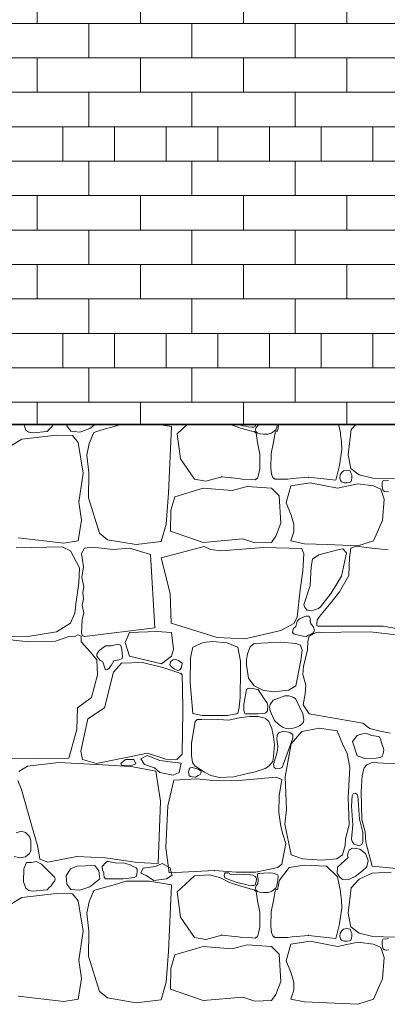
# Model space of a CAD drawing. Header units: centimetres. Extents: x 13236 to 130629, y -361 to 3059.
# Tile 28 of 71: x 76376 to 76447, y -23 to 168. Entities that reach past the tile are written whole.
import ezdxf

# ---------------------------------------------------------------- set-up
doc = ezdxf.new("R2010")
doc.units = ezdxf.units.CM
doc.header["$MEASUREMENT"] = 0
doc.linetypes.add('Wipeout_Contour', pattern=[100, 0, -100])
for name, color, linetype, lineweight in [('0_Nr_pióra__102', 9, 'Continuous', 5), ('0_Nr_pióra__2', 8, 'Continuous', 5), ('_elementy3d_Nr_pióra__102', 9, 'Continuous', 5), ('_elementy3d_Nr_pióra__2', 8, 'Continuous', 5)]:
    doc.layers.add(name, color=color, linetype=linetype, lineweight=lineweight)
doc.layers.add('_elementy3d', color=7, linetype='Continuous')

# ---------------------------------------------------------------- blocks, each defined once
blk = doc.blocks.new('*X471', base_point=(73973.14, 422.67))
at = {"layer": '_elementy3d_Nr_pióra__102', "linetype": 'Continuous'}
for p, q in [((76376.4, 89.8), (76376.82, 88.63)), ((76376.82, 88.63), (76377.39, 88.21)), ((76377.39, 88.21), (76378.17, 88.08)), ((76378.17, 88.08), (76380.95, 88.34)), ((76380.95, 88.34), (76381.33, 88.76)), ((76381.32, 88.74), (76381.74, 89.12)), ((76381.74, 89.12), (76382.16, 89.67)), ((76382.16, 89.67), (76382.24, 89.8)), ((76384.77, 89.8), (76384.81, 89.44)), ((76384.81, 89.44), (76385.6, 88.42)), ((76385.6, 88.42), (76387.31, 88.25)), ((76387.31, 88.25), (76389.27, 88.92)), ((76390.06, 88.18), (76389.15, 86.03)), ((76389.27, 88.92), (76390.37, 89.8)), ((76391.6, 88.65), (76390.06, 88.18)), ((76394, 89.34), (76391.6, 88.65)), ((76395.5, 89.8), (76394, 89.34)), ((76405.14, 89.33), (76402.31, 89.8)), ((76404.58, 76.37), (76405.14, 89.33)), ((76408.27, 89.8), (76406.3, 87.92)), ((76416.44, 89.78), (76416.4, 89.8)), ((76418.44, 89.09), (76416.44, 89.78)), ((76417.92, 89.8), (76418.14, 89.72)), ((76418.14, 89.72), (76419.05, 89.48)), ((76419.54, 88.76), (76418.44, 89.09)), ((76419.05, 89.48), (76419.62, 89.38)), ((76420.72, 88.44), (76419.54, 88.76)), ((76419.62, 89.38), (76420.08, 89.23)), ((76420.08, 89.23), (76420.83, 89.16)), ((76421.23, 88.34), (76420.72, 88.44)), ((76420.83, 89.16), (76421.17, 89.19)), ((76421.17, 89.19), (76421.43, 89.32)), ((76421.63, 88.02), (76421.23, 88.34)), ((76421.43, 89.32), (76421.55, 89.48)), ((76421.68, 89.14), (76421.52, 88.74)), ((76421.52, 88.74), (76421.6, 88.32)), ((76421.55, 89.48), (76421.61, 89.7)), ((76421.6, 88.32), (76421.94, 88.02)), ((76421.61, 89.7), (76421.62, 89.8)), ((76421.96, 89.48), (76421.68, 89.14)), ((76421.99, 89.8), (76421.96, 89.48)), ((76424.62, 88.02), (76425.46, 88.67)), ((76425.01, 86.28), (76425.37, 88.11)), ((76425.37, 88.11), (76425.48, 88.4)), ((76425.46, 88.67), (76425.7, 89.17)), ((76425.48, 88.4), (76425.78, 88.43)), ((76425.7, 89.17), (76425.8, 89.8)), ((76425.78, 88.43), (76426.07, 89.8)), ((76437.7, 89.8), (76438.09, 88.11)), ((76438.09, 88.11), (76438.04, 87.74)), ((76440.16, 88.72), (76439.57, 83.79)), ((76441.11, 89.8), (76440.16, 88.72)), ((76376.04, 86.86), (76371.71, 84.24)), ((76382.78, 87.61), (76376.04, 86.86)), ((76385.88, 87.56), (76382.78, 87.61)), ((76387.01, 86.18), (76385.88, 87.56)), ((76406.3, 87.92), (76406.89, 83.01)), ((76421.94, 86.18), (76421.63, 88.02)), ((76421.94, 88.02), (76422.38, 87.89)), ((76422.38, 87.89), (76423.08, 87.82)), ((76423.08, 87.82), (76424.01, 87.83)), ((76424.01, 87.83), (76424.62, 88.02)), ((76424.56, 84.08), (76425.01, 86.28)), ((76438.04, 87.74), (76438.28, 86.33)), ((76438.28, 86.33), (76438.3, 84.84)), ((76387.98, 80.27), (76387.01, 86.18)), ((76389.15, 86.03), (76388.7, 83.77)), ((76422.34, 83.97), (76421.94, 86.18)), ((76438.3, 84.84), (76437.84, 81.75)), ((76388.7, 83.77), (76389.09, 80.29)), ((76406.89, 83.01), (76409.63, 79.09)), ((76422.34, 81.08), (76422.34, 83.97)), ((76424.48, 81.2), (76424.56, 84.08)), ((76439.57, 83.79), (76440.09, 81.14)), ((76422.13, 79.92), (76422.34, 81.08)), ((76424.65, 80.03), (76424.48, 81.2)), ((76437.84, 81.75), (76437.13, 78.86)), ((76438.62, 80.68), (76438.23, 80.32)), ((76439.29, 80.83), (76438.62, 80.68)), ((76439.95, 80.68), (76439.29, 80.83)), ((76440.09, 80.32), (76439.95, 80.68)), ((76440.09, 81.14), (76441.67, 79.93)), ((76387.11, 74.63), (76387.98, 80.27)), ((76389.09, 80.29), (76389, 75.44)), ((76409.63, 79.09), (76411.85, 78.66)), ((76411.85, 78.66), (76414.94, 79.55)), ((76414.94, 79.55), (76418.13, 79.19)), ((76418.13, 79.19), (76418.93, 79.05)), ((76418.93, 79.05), (76420.92, 79.01)), ((76420.92, 79.01), (76421.43, 78.95)), ((76421.43, 78.95), (76421.63, 79.09)), ((76421.63, 79.09), (76421.88, 79.29)), ((76421.88, 79.29), (76422.13, 79.92)), ((76424.88, 79.39), (76424.65, 80.03)), ((76425.13, 79.18), (76424.88, 79.39)), ((76425.33, 79.05), (76425.13, 79.18)), ((76425.84, 79.09), (76425.33, 79.05)), ((76427.83, 79.07), (76425.84, 79.09)), ((76428.63, 79.2), (76427.83, 79.07)), ((76431.83, 79.46), (76428.63, 79.2)), ((76437.13, 78.86), (76431.83, 79.46)), ((76438, 79.91), (76437.95, 79.28)), ((76437.95, 79.28), (76438.04, 78.79)), ((76438.23, 80.32), (76438, 79.91)), ((76438.04, 78.79), (76438.23, 78.57)), ((76438.23, 78.57), (76438.76, 78.38)), ((76439.79, 78.42), (76440.09, 78.57)), ((76440.24, 79.94), (76440.09, 80.32)), ((76440.09, 78.57), (76440.18, 78.9)), ((76440.18, 78.9), (76440.26, 79.41)), ((76440.26, 79.41), (76440.24, 79.94)), ((76441.67, 79.93), (76444.37, 79.28)), ((76444.37, 79.28), (76448.56, 79.16)), ((76446.38, 78.79), (76446.15, 78.44)), ((76446.92, 78.74), (76446.38, 78.79)), ((76447.42, 78.85), (76446.92, 78.74)), ((76411.35, 77.33), (76405.8, 75.67)), ((76416.95, 76.86), (76411.35, 77.33)), ((76419.9, 77.67), (76416.95, 76.86)), ((76424.66, 77.33), (76419.9, 77.67)), ((76426.14, 75.84), (76424.66, 77.33)), ((76427.48, 74.5), (76428.4, 77.77)), ((76428.4, 77.77), (76432.14, 78.37)), ((76432.14, 78.37), (76437.49, 77.33)), ((76437.49, 77.33), (76441.42, 78.14)), ((76438.76, 78.38), (76439.39, 78.38)), ((76439.39, 78.38), (76439.79, 78.42)), ((76441.42, 78.14), (76444.47, 77.77)), ((76444.47, 77.77), (76445.93, 77.1)), ((76445.93, 77.1), (76446.58, 75.2)), ((76446.15, 78.44), (76446.18, 77.78)), ((76446.18, 77.78), (76446.23, 77.25)), ((76446.23, 77.25), (76446.38, 76.88)), ((76446.38, 76.88), (76446.65, 76.69)), ((76446.65, 76.69), (76447.06, 76.61)), ((76447.06, 76.61), (76447.44, 76.66)), ((76389, 75.44), (76391.15, 68.58)), ((76404.11, 70.35), (76404.58, 76.37)), ((76405.8, 75.67), (76405.05, 73.02)), ((76426.46, 70.52), (76426.14, 75.84)), ((76446.58, 75.2), (76446.25, 71.04)), ((76387.63, 71.09), (76387.11, 74.63)), ((76405.05, 73.02), (76405, 68.99)), ((76428.47, 72.1), (76427.48, 74.5)), ((76387.01, 67.1), (76387.63, 71.09)), ((76428.99, 70.34), (76428.47, 72.1)), ((76446.25, 71.04), (76444.47, 67.1)), ((76403.17, 66.94), (76404.11, 70.35)), ((76405, 68.99), (76411.35, 66.78)), ((76425.45, 67.96), (76426.46, 70.52)), ((76429.01, 68.81), (76428.99, 70.34)), ((76375.32, 67.67), (76384.19, 66.6)), ((76384.19, 66.6), (76387.01, 67.1)), ((76391.15, 68.58), (76392.69, 67.3)), ((76392.69, 67.3), (76398.28, 66.35)), ((76411.35, 66.78), (76419.06, 67.44)), ((76419.06, 67.44), (76421.36, 66.7)), ((76424.66, 66.78), (76425.45, 67.96)), ((76428.4, 67.1), (76429.01, 68.81)), ((76431.05, 66.53), (76428.4, 67.1)), ((76444.47, 67.1), (76441.47, 66.11)), ((76383.87, 65.91), (76374.9, 65.69)), ((76385.53, 65.12), (76383.87, 65.91)), ((76388.23, 65.66), (76387.63, 64.61)), ((76389.79, 65.82), (76388.23, 65.66)), ((76393.83, 65.39), (76389.79, 65.82)), ((76397, 65.64), (76393.83, 65.39)), ((76401.05, 64.42), (76397, 65.64)), ((76398.28, 66.35), (76403.17, 66.94)), ((76403.14, 63.8), (76411.53, 65.98)), ((76411.53, 65.98), (76412.74, 65.41)), ((76412.74, 65.41), (76414.74, 65.12)), ((76414.74, 65.12), (76423.14, 65.78)), ((76421.36, 66.7), (76424.66, 66.78)), ((76423.14, 65.78), (76430.55, 65.56)), ((76430.55, 65.56), (76430.94, 64.57)), ((76435.48, 66.35), (76431.05, 66.53)), ((76437.81, 65.41), (76433.84, 64.34)), ((76441.47, 66.11), (76435.48, 66.35)), ((76438.55, 65.51), (76437.81, 65.41)), ((76439.25, 64.77), (76438.55, 65.51)), ((76440.09, 65.64), (76439.81, 63.83)), ((76441.13, 66.03), (76440.09, 65.64)), ((76444.15, 65.64), (76441.13, 66.03)), ((76447.32, 65.34), (76444.15, 65.64)), ((76387.24, 61.85), (76385.53, 65.12)), ((76387.63, 64.61), (76388.03, 62.01)), ((76401.91, 50.16), (76401.05, 64.42)), ((76404.9, 56.85), (76403.14, 63.8)), ((76430.94, 64.57), (76430.72, 61.23)), ((76432.61, 63.51), (76432.36, 62)), ((76433.84, 64.34), (76432.61, 63.51)), ((76438.28, 60.21), (76439.25, 64.77)), ((76439.81, 63.83), (76439.66, 60.31)), ((76387.16, 58.87), (76387.24, 61.85)), ((76388.03, 62.01), (76387.7, 59.95)), ((76432.36, 62), (76432.16, 58.4)), ((76387.7, 59.95), (76388.1, 58.2)), ((76430.72, 61.23), (76430.22, 57.56)), ((76436.27, 56.92), (76438.28, 60.21)), ((76439.66, 60.31), (76437.86, 57.14)), ((76386.52, 54.74), (76387.16, 58.87)), ((76388.1, 58.2), (76387.91, 56.99)), ((76430.22, 57.56), (76429.66, 52.26)), ((76432.16, 58.4), (76430.96, 54.66)), ((76388.02, 55.8), (76387.8, 54.56)), ((76387.91, 56.99), (76388.02, 55.8)), ((76405.13, 51.05), (76404.9, 56.85)), ((76434.17, 54.22), (76436.27, 56.92)), ((76437.86, 57.14), (76436.27, 55.06)), ((76386.32, 53), (76386.52, 54.74)), ((76387.8, 54.56), (76388.13, 53.04)), ((76430.96, 54.66), (76431.09, 54.13)), ((76431.09, 54.13), (76431.29, 53.92)), ((76431.29, 53.92), (76431.52, 53.62)), ((76432.8, 53.6), (76433.78, 53.94)), ((76433.78, 53.94), (76434.17, 54.22)), ((76436.27, 55.06), (76433.97, 52.39)), ((76385.53, 51.07), (76386.32, 53)), ((76387.79, 51.8), (76387.68, 50.29)), ((76388.13, 53.04), (76387.79, 51.8)), ((76429.66, 52.26), (76428.99, 51.02)), ((76430.07, 51.91), (76429.6, 51.47)), ((76430.78, 52.22), (76430.07, 51.91)), ((76431.3, 52.45), (76430.78, 52.22)), ((76431.96, 52.44), (76431.3, 52.45)), ((76431.52, 53.62), (76431.8, 53.57)), ((76431.8, 53.57), (76432.35, 53.46)), ((76432.17, 51.95), (76431.96, 52.44)), ((76432.14, 51.47), (76432.17, 51.95)), ((76432.35, 53.46), (76432.8, 53.6)), ((76433.97, 52.39), (76433.52, 51.63)), ((76382.75, 49.36), (76385.53, 51.07)), ((76387.68, 50.29), (76387.63, 49.22)), ((76388.23, 48.45), (76401.91, 50.16)), ((76414.03, 48.25), (76405.13, 51.05)), ((76428.99, 51.02), (76426.43, 49.61)), ((76428.89, 50), (76428.74, 49.34)), ((76429.36, 50.39), (76428.89, 50)), ((76429.6, 51.47), (76429.36, 50.39)), ((76432.31, 50.98), (76432.14, 51.47)), ((76432.83, 50.28), (76432.31, 50.98)), ((76432.98, 49.66), (76432.83, 50.28)), ((76433.47, 51), (76433.46, 50.52)), ((76433.46, 50.52), (76433.72, 50.48)), ((76433.52, 51.63), (76433.47, 51)), ((76433.72, 50.48), (76446.4, 50.5)), ((76446.4, 50.5), (76449.99, 49.81)), ((76377.38, 47.41), (76371.09, 48.13)), ((76372.01, 48.55), (76377.21, 48.5)), ((76377.21, 48.5), (76382.75, 49.36)), ((76385.21, 48.47), (76382.61, 47.58)), ((76386.51, 48.56), (76385.21, 48.47)), ((76386.96, 48.79), (76386.51, 48.56)), ((76387.59, 48.52), (76386.96, 48.79)), ((76387.56, 47.41), (76387.59, 48.52)), ((76387.63, 49.22), (76387.8, 48.66)), ((76387.8, 48.66), (76388.23, 48.45)), ((76397, 49.22), (76396.14, 47.32)), ((76402.33, 49.42), (76397, 49.22)), ((76405.17, 49.22), (76402.33, 49.42)), ((76405.57, 46), (76405.17, 49.22)), ((76419.45, 47.99), (76414.03, 48.25)), ((76426.43, 49.61), (76419.45, 47.99)), ((76428.74, 49.34), (76428.94, 49.02)), ((76428.94, 49.02), (76429.07, 48.98)), ((76429.07, 48.98), (76429.34, 48.85)), ((76429.34, 48.85), (76429.6, 48.82)), ((76429.6, 48.82), (76431.38, 48.42)), ((76431.38, 48.42), (76431.78, 48.71)), ((76431.99, 48.57), (76431.7, 47.58)), ((76431.78, 48.71), (76432.14, 48.82)), ((76433.35, 49.26), (76431.99, 48.57)), ((76432.14, 48.82), (76432.69, 49.12)), ((76432.69, 49.12), (76432.86, 49.37)), ((76432.86, 49.37), (76432.98, 49.66)), ((76434.04, 49.3), (76433.35, 49.26)), ((76434.36, 49.24), (76434.04, 49.3)), ((76438.2, 49.34), (76434.36, 49.24)), ((76443.93, 49.36), (76438.2, 49.34)), ((76451.06, 48.57), (76443.93, 49.36)), ((76382.61, 47.58), (76377.38, 47.41)), ((76389.39, 45.45), (76387.56, 47.41)), ((76391.65, 46.22), (76390.98, 45.55)), ((76392.38, 46.68), (76391.65, 46.22)), ((76392.84, 46.69), (76392.38, 46.68)), ((76393.41, 46.64), (76392.84, 46.69)), ((76394.75, 46.99), (76393.41, 46.64)), ((76395.31, 46.8), (76394.75, 46.99)), ((76395.53, 45.96), (76395.31, 46.8)), ((76396.14, 47.32), (76397, 44.62)), ((76405.17, 44.62), (76405.57, 46)), ((76409.3, 46.37), (76408.87, 44.35)), ((76411.34, 47.32), (76409.3, 46.37)), ((76413.16, 47.53), (76411.34, 47.32)), ((76415.94, 47.26), (76413.16, 47.53)), ((76418.08, 46.37), (76415.94, 47.26)), ((76418.6, 43.69), (76418.08, 46.37)), ((76420.51, 46.49), (76419.95, 45.13)), ((76421.25, 47.08), (76420.51, 46.49)), ((76423.95, 47.26), (76421.25, 47.08)), ((76426.47, 47.34), (76423.95, 47.26)), ((76429.4, 47.08), (76426.47, 47.34)), ((76430.27, 46.76), (76429.4, 47.08)), ((76430.58, 45.83), (76430.27, 46.76)), ((76431.7, 47.58), (76431.67, 45.86)), ((76390.63, 43.94), (76389.39, 45.45)), ((76390.98, 45.55), (76390.63, 45.04)), ((76390.63, 45.04), (76390.63, 44.62)), ((76390.63, 44.62), (76391.22, 43.86)), ((76394.97, 43.93), (76395.59, 44.19)), ((76395.62, 44.6), (76395.53, 45.96)), ((76395.59, 44.19), (76395.62, 44.6)), ((76397, 44.62), (76403.19, 43.15)), ((76403.19, 43.15), (76405.17, 44.62)), ((76408.87, 44.35), (76408.78, 39.5)), ((76419.95, 45.13), (76419.74, 43.93)), ((76430.34, 43.78), (76430.58, 45.83)), ((76431.67, 45.86), (76430.85, 42.65)), ((76390.73, 41.04), (76390.63, 43.94)), ((76391.22, 43.86), (76391.82, 43.56)), ((76391.82, 43.56), (76392.19, 42.33)), ((76392.19, 42.33), (76392.33, 42)), ((76392.72, 42.05), (76393.06, 42.32)), ((76393.06, 42.32), (76393.41, 42.82)), ((76393.41, 42.82), (76393.91, 43.75)), ((76395.44, 43.3), (76393.85, 41.51)), ((76393.91, 43.75), (76394.97, 43.93)), ((76399.55, 43.44), (76395.44, 43.3)), ((76403.51, 42.43), (76399.55, 43.44)), ((76406.19, 41.51), (76403.51, 42.43)), ((76404.86, 42.94), (76404.96, 43.53)), ((76405.17, 42.57), (76404.86, 42.94)), ((76404.96, 43.53), (76405.4, 43.93)), ((76405.72, 42.1), (76405.17, 42.57)), ((76405.4, 43.93), (76406, 44)), ((76406, 44), (76406.55, 43.81)), ((76406.55, 43.81), (76407.22, 43.3)), ((76407.1, 42.44), (76406.85, 42.07)), ((76407.22, 43.3), (76407.1, 42.44)), ((76418.58, 41.71), (76418.6, 43.69)), ((76419.74, 43.93), (76419.77, 42.91)), ((76419.77, 42.91), (76420.17, 40.39)), ((76429.4, 38.88), (76430.34, 43.78)), ((76430.85, 42.65), (76430.75, 41.09)), ((76389.62, 36.61), (76390.73, 41.04)), ((76393.85, 41.51), (76392.12, 34.63)), ((76392.33, 42), (76392.72, 42.05)), ((76406.39, 41.86), (76405.72, 42.1)), ((76406.99, 41.29), (76406.19, 41.51)), ((76406.69, 41.9), (76406.39, 41.86)), ((76406.85, 42.07), (76406.69, 41.9)), ((76407.24, 40.99), (76406.99, 41.29)), ((76407.25, 40.74), (76407.24, 40.99)), ((76407.28, 38.71), (76407.25, 40.74)), ((76418.51, 36.69), (76418.58, 41.71)), ((76420.17, 40.39), (76421.25, 38.88)), ((76430.75, 41.09), (76431.29, 38.99)), ((76407.37, 33.93), (76407.28, 38.71)), ((76408.78, 39.5), (76409.3, 33.48)), ((76420.47, 38.44), (76419.95, 38.29)), ((76422.03, 38.17), (76420.47, 38.44)), ((76421.25, 38.88), (76422.94, 38.02)), ((76427.99, 38.05), (76429.4, 38.88)), ((76431.29, 38.99), (76431.21, 37.35)), ((76386.87, 34.58), (76389.62, 36.61)), ((76418.36, 34.69), (76418.51, 36.69)), ((76419.77, 38.17), (76419.23, 35.33)), ((76419.95, 38.29), (76419.77, 38.17)), ((76423.09, 36.56), (76422.03, 38.17)), ((76422.94, 38.02), (76424.99, 37.7)), ((76423.55, 35.92), (76423.09, 36.56)), ((76427.23, 36.91), (76424.93, 36.06)), ((76424.99, 37.7), (76427.99, 38.05)), ((76427.99, 36.94), (76427.23, 36.91)), ((76428.47, 36.82), (76427.99, 36.94)), ((76428.97, 36.6), (76428.47, 36.82)), ((76429.39, 36.26), (76428.97, 36.6)), ((76431.21, 37.35), (76430.77, 35.2)), ((76386.77, 30.39), (76386.87, 34.58)), ((76392.12, 34.63), (76388.9, 32.47)), ((76418.08, 33.48), (76418.36, 34.69)), ((76419.23, 35.33), (76419.22, 34.11)), ((76423.82, 35.6), (76423.55, 35.92)), ((76423.91, 35), (76423.82, 35.6)), ((76423.84, 34.02), (76423.91, 35)), ((76424.4, 35.25), (76424.27, 34.71)), ((76424.27, 34.71), (76424.37, 34.04)), ((76424.93, 36.06), (76424.4, 35.25)), ((76430.74, 33.4), (76429.39, 36.26)), ((76430.77, 35.2), (76431.99, 33.41)), ((76407.23, 25.59), (76407.37, 33.93)), ((76409.3, 33.48), (76411.13, 33.08)), ((76411.13, 33.08), (76413.67, 33.11)), ((76413.67, 33.11), (76416.09, 33.12)), ((76416.09, 33.12), (76418.08, 33.48)), ((76418.32, 32.64), (76416.32, 32.19)), ((76420.35, 32.92), (76418.32, 32.64)), ((76419.22, 34.11), (76419.37, 33.69)), ((76419.37, 33.69), (76419.47, 33.45)), ((76419.47, 33.45), (76419.77, 33.4)), ((76419.77, 33.4), (76422.03, 33.4)), ((76422.06, 32.89), (76420.35, 32.92)), ((76422.03, 33.4), (76422.96, 33.48)), ((76423.38, 32.59), (76422.06, 32.89)), ((76422.96, 33.48), (76423.39, 33.59)), ((76424.09, 31.91), (76423.38, 32.59)), ((76423.39, 33.59), (76423.72, 33.82)), ((76423.72, 33.82), (76423.84, 34.02)), ((76424.37, 34.04), (76425.2, 32.13)), ((76430.91, 32.31), (76430.74, 33.4)), ((76431.99, 33.41), (76442.39, 31.64)), ((76388.9, 32.47), (76387.49, 26.16)), ((76409.78, 31.91), (76409.05, 27.73)), ((76410.15, 32.33), (76409.78, 31.91)), ((76411.05, 32.36), (76410.15, 32.33)), ((76413.14, 32.39), (76411.05, 32.36)), ((76416.32, 32.19), (76413.14, 32.39)), ((76424.68, 30.55), (76424.09, 31.91)), ((76425.2, 32.13), (76426.08, 31.36)), ((76426.08, 31.36), (76426.77, 30.82)), ((76426.77, 30.82), (76427.46, 30.57)), ((76428.6, 30.6), (76429.36, 30.78)), ((76429.36, 30.78), (76430.07, 31.09)), ((76430.07, 31.09), (76430.67, 31.58)), ((76433.99, 30.66), (76430.53, 30.02)), ((76430.67, 31.58), (76430.85, 31.84)), ((76430.85, 31.84), (76430.91, 32.31)), ((76437.41, 30.12), (76433.99, 30.66)), ((76442.39, 31.64), (76443.76, 30.55)), ((76385.21, 24.84), (76386.77, 30.39)), ((76425.02, 28.95), (76424.68, 30.55)), ((76425.21, 27.43), (76425.02, 28.95)), ((76425.73, 29.28), (76425.66, 28.51)), ((76426.04, 29.71), (76425.73, 29.28)), ((76426.57, 29.92), (76426.04, 29.71)), ((76427.04, 29.98), (76426.57, 29.92)), ((76428.1, 29.87), (76427.04, 29.98)), ((76427.46, 30.57), (76427.88, 30.54)), ((76427.88, 30.54), (76428.6, 30.6)), ((76428.78, 29.42), (76428.1, 29.87)), ((76430.53, 30.02), (76428.47, 27.59)), ((76428.76, 28.72), (76428.8, 29.14)), ((76428.8, 29.14), (76428.78, 29.42)), ((76438.43, 27.59), (76437.41, 30.12)), ((76441.32, 29.2), (76440.41, 28.04)), ((76442.38, 29.57), (76441.32, 29.2)), ((76443.18, 29.62), (76442.38, 29.57)), ((76443.35, 29.55), (76443.18, 29.62)), ((76444.15, 29.2), (76443.35, 29.55)), ((76443.76, 30.55), (76445.54, 30.14)), ((76445.44, 29.05), (76444.15, 29.2)), ((76445.68, 28.93), (76445.44, 29.05)), ((76445.54, 30.14), (76447.75, 29.64)), ((76445.92, 28.38), (76445.68, 28.93)), ((76409.05, 27.73), (76409.08, 25.35)), ((76425.05, 25.21), (76425.21, 27.43)), ((76425.66, 28.51), (76425.89, 27.11)), ((76425.89, 27.11), (76425.78, 26.36)), ((76426.69, 23.01), (76428.76, 28.72)), ((76428.47, 27.59), (76427.31, 21.15)), ((76439.34, 25.74), (76438.43, 27.59)), ((76440.41, 28.04), (76441.32, 25.26)), ((76446.01, 27.91), (76445.92, 28.38)), ((76446.32, 27.1), (76446.01, 27.91)), ((76446.48, 26.5), (76446.32, 27.1)), ((76387.49, 26.16), (76387.86, 24.55)), ((76390.58, 23.8), (76400.49, 25.78)), ((76400.4, 25.31), (76399.19, 24.69)), ((76402.87, 24.37), (76400.4, 25.31)), ((76400.49, 25.78), (76404.06, 24.6)), ((76406.19, 24.55), (76407.23, 25.59)), ((76409.08, 25.35), (76409.28, 23.96)), ((76424.89, 24.16), (76425.05, 25.21)), ((76425.62, 25.51), (76425.01, 23.62)), ((76425.78, 26.36), (76425.62, 25.51)), ((76439.91, 23.01), (76439.34, 25.74)), ((76441.32, 25.26), (76443.01, 24.7)), ((76445.04, 24.82), (76445.75, 24.95)), ((76445.75, 24.95), (76446.1, 25.08)), ((76446.1, 25.08), (76446.2, 25.26)), ((76446.2, 25.26), (76446.35, 25.66)), ((76446.35, 25.66), (76446.48, 26.5)), ((76372.6, 24.65), (76385.21, 24.84)), ((76377.11, 23.23), (76375.45, 22.24)), ((76383.23, 23.95), (76377.11, 23.23)), ((76394.15, 23.41), (76383.23, 23.95)), ((76387.86, 24.55), (76390.58, 23.8)), ((76397.64, 23.09), (76394.15, 23.41)), ((76395.31, 23.78), (76396.22, 24.52)), ((76395.45, 23.46), (76395.31, 23.78)), ((76397.25, 23.31), (76395.45, 23.46)), ((76396.22, 24.52), (76397.81, 24.58)), ((76398.22, 23.69), (76397.25, 23.31)), ((76402.12, 22.3), (76397.64, 23.09)), ((76397.81, 24.58), (76398.22, 23.69)), ((76399.19, 24.69), (76399.9, 23.57)), ((76399.9, 23.57), (76401.87, 22.93)), ((76405.4, 24.02), (76402.87, 24.37)), ((76404.06, 24.6), (76406.19, 24.55)), ((76407.05, 23.84), (76405.4, 24.02)), ((76406.67, 22.04), (76407.05, 23.84)), ((76409.2, 23.02), (76408.79, 22.96)), ((76410.37, 22.65), (76409.2, 23.02)), ((76409.28, 23.96), (76409.78, 23.26)), ((76409.78, 23.26), (76411.61, 22.11)), ((76423.43, 22.79), (76424.09, 23.26)), ((76424.09, 23.26), (76424.89, 24.16)), ((76425.01, 23.62), (76425.15, 22.99)), ((76425.15, 22.99), (76425.57, 22.76)), ((76426.19, 22.79), (76426.69, 23.01)), ((76439.54, 17.09), (76439.91, 23.01)), ((76443.21, 23.51), (76442.69, 22.91)), ((76443.01, 24.7), (76445.04, 24.82)), ((76444.2, 23.95), (76443.21, 23.51)), ((76450.93, 23.58), (76444.2, 23.95)), ((76401.87, 22.93), (76402.9, 22.04)), ((76403.01, 16.47), (76402.12, 22.3)), ((76402.9, 22.04), (76405.49, 21.51)), ((76405.49, 21.51), (76406.67, 22.04)), ((76408.62, 22.65), (76408.46, 22.1)), ((76408.46, 22.1), (76408.62, 21.44)), ((76408.79, 22.96), (76408.62, 22.65)), ((76408.62, 21.44), (76408.87, 21.26)), ((76408.87, 21.26), (76409.27, 21.17)), ((76409.27, 21.17), (76409.86, 21.14)), ((76409.86, 21.14), (76410.37, 21.44)), ((76410.93, 22.29), (76410.37, 22.65)), ((76410.37, 21.44), (76410.74, 21.65)), ((76410.74, 21.65), (76410.9, 21.92)), ((76410.9, 21.92), (76410.93, 22.29)), ((76411.61, 22.11), (76412.84, 21.44)), ((76412.84, 21.44), (76414.54, 21.04)), ((76414.54, 21.04), (76417.33, 21.2)), ((76417.33, 21.2), (76419.43, 21.71)), ((76425.53, 21.1), (76419.01, 20.54)), ((76419.43, 21.71), (76421.48, 22.16)), ((76421.48, 22.16), (76423.43, 22.79)), ((76426.62, 20.69), (76425.53, 21.1)), ((76425.57, 22.76), (76426.19, 22.79)), ((76427.31, 21.15), (76427.55, 14.84)), ((76442.27, 21.43), (76442.09, 18.3)), ((76442.69, 22.91), (76442.27, 21.43)), ((76375.27, 20.48), (76375.98, 18.73)), ((76405.65, 20.51), (76404.48, 15.54)), ((76410.13, 20.79), (76405.65, 20.51)), ((76413.86, 20.37), (76410.13, 20.79)), ((76419.01, 20.54), (76413.86, 20.37)), ((76426.12, 17.48), (76426.62, 20.69)), ((76375.98, 18.73), (76378.12, 11.15)), ((76426.07, 14.23), (76426.12, 17.48)), ((76440.36, 17.48), (76440.18, 15.47)), ((76440.55, 17.84), (76440.36, 17.48)), ((76440.94, 17.98), (76440.55, 17.84)), ((76441.32, 17.73), (76440.94, 17.98)), ((76441.42, 17.48), (76441.32, 17.73)), ((76441.74, 12.95), (76441.42, 17.48)), ((76442.09, 18.3), (76442.22, 12.88)), ((76402.54, 4.31), (76403.01, 16.47)), ((76404.48, 15.54), (76404.09, 7.4)), ((76439.74, 11.84), (76439.54, 17.09)), ((76440.18, 15.47), (76440.45, 11.82)), ((76426.45, 11.52), (76426.07, 14.23)), ((76427.55, 14.84), (76427.21, 11.99)), ((76426.87, 10), (76426.45, 11.52)), ((76427.21, 11.99), (76428.47, 6)), ((76439.07, 9.14), (76439.74, 11.84)), ((76440.45, 11.82), (76440.23, 9.06)), ((76442.42, 10.34), (76441.74, 12.95)), ((76442.22, 12.88), (76442.88, 10.5)), ((76375.92, 10.59), (76374.9, 10.3)), ((76376.75, 10.34), (76375.92, 10.59)), ((76377.55, 9.58), (76376.75, 10.34)), ((76377.78, 8.72), (76377.55, 9.58)), ((76378.12, 11.15), (76379.16, 7.58)), ((76427.4, 8.2), (76426.87, 10)), ((76442.4, 8.6), (76442.42, 10.34)), ((76442.88, 10.5), (76443.01, 8.45)), ((76377.8, 7.78), (76377.78, 8.72)), ((76377.81, 6.88), (76377.8, 7.78)), ((76426.62, 4.16), (76427.4, 8.2)), ((76438.43, 6), (76438.95, 7.85)), ((76438.95, 7.85), (76439.07, 9.14)), ((76440.23, 9.06), (76440.36, 8.6)), ((76440.36, 8.6), (76440.73, 8.08)), ((76440.73, 8.08), (76441.72, 7.77)), ((76441.72, 7.77), (76442.23, 8.04)), ((76442.23, 8.04), (76442.4, 8.6)), ((76443.01, 8.45), (76444.2, 3.82)), ((76376.73, 5.64), (76377.55, 6.27)), ((76377.55, 6.27), (76377.81, 6.88)), ((76379.16, 7.58), (76379.51, 5.13)), ((76404.09, 7.4), (76404.69, 2.49)), ((76428.47, 6), (76430.7, 5.23)), ((76437.34, 5.23), (76438.43, 6)), ((76439.57, 6.39), (76439.44, 5.97)), ((76439.44, 5.97), (76439.57, 5.47)), ((76439.76, 6.93), (76439.57, 6.39)), ((76440.36, 7.32), (76439.76, 6.93)), ((76441.1, 7.23), (76440.36, 7.32)), ((76441.8, 7.12), (76441.1, 7.23)), ((76442.9, 6.29), (76441.8, 7.12)), ((76443.44, 4.89), (76442.9, 6.29)), ((76374.55, 5.7), (76375.66, 5.43)), ((76375.66, 5.43), (76376.73, 5.64)), ((76376.96, 4.54), (76376.4, 3.3)), ((76377.93, 4.5), (76376.96, 4.54)), ((76378.79, 4.72), (76377.93, 4.5)), ((76379.83, 4.21), (76378.79, 4.72)), ((76379.51, 5.13), (76381.07, 4.61)), ((76382.41, 1.64), (76379.83, 4.21)), ((76381.07, 4.61), (76386.72, 5.65)), ((76386.72, 5.65), (76392.34, 5.45)), ((76390.23, 3.94), (76386.77, 3.79)), ((76391.05, 2.87), (76390.23, 3.94)), ((76392.34, 4.43), (76391.65, 3.72)), ((76392.34, 5.45), (76398.56, 4.51)), ((76392.69, 4.77), (76392.34, 4.43)), ((76393.48, 4.59), (76392.69, 4.77)), ((76394.55, 4.41), (76393.48, 4.59)), ((76395.76, 4.43), (76394.55, 4.41)), ((76397.13, 4.07), (76395.76, 4.43)), ((76397.72, 3.75), (76397.13, 4.07)), ((76398.56, 4.51), (76402.54, 4.31)), ((76402.08, 3.75), (76403.38, 4.29)), ((76403.38, 4.29), (76404.83, 3.56)), ((76425.87, 3.56), (76426.62, 4.16)), ((76428.05, 3.54), (76431.05, 4.01)), ((76430.7, 5.23), (76434.46, 5)), ((76431.05, 4.01), (76435.36, 3.82)), ((76434.46, 5), (76437.34, 5.23)), ((76439.57, 5.47), (76437.5, 3.63)), ((76443.16, 3.68), (76443.44, 4.89)), ((76376.4, 3.3), (76376.36, 0.74)), ((76385.48, 3.25), (76384.65, 1.91)), ((76386.77, 3.79), (76385.48, 3.25)), ((76391.19, 1.32), (76391.05, 2.87)), ((76391.65, 3.72), (76391.71, 3.01)), ((76391.71, 3.01), (76391.99, 2.59)), ((76391.99, 2.59), (76391.98, 2.15)), ((76391.98, 2.15), (76392.04, 1.65)), ((76398.28, 3.47), (76397.72, 3.75)), ((76398.49, 3.24), (76398.28, 3.47)), ((76398.33, 1.85), (76398.44, 2.33)), ((76398.44, 2.33), (76398.49, 2.73)), ((76398.49, 2.73), (76398.49, 3.24)), ((76399.19, 2.41), (76399.66, 3.38)), ((76400.24, 1.98), (76399.19, 2.41)), ((76399.66, 3.38), (76402.08, 3.75)), ((76401.76, 1.04), (76400.24, 1.98)), ((76405.3, 2.08), (76404.18, 1.33)), ((76404.69, 2.49), (76413.56, 2.94)), ((76404.83, 3.56), (76405.3, 2.08)), ((76409.63, 1.95), (76406.3, -1.22)), ((76412.54, 2.11), (76409.63, 1.95)), ((76414.72, 1.52), (76412.54, 2.11)), ((76413.56, 2.94), (76417.77, 2.63)), ((76415.46, 2.29), (76415.4, 1.9)), ((76415.64, 2.49), (76415.46, 2.29)), ((76416, 2.53), (76415.64, 2.49)), ((76416.25, 2.48), (76416, 2.53)), ((76416.45, 2.39), (76416.25, 2.48)), ((76416.56, 2.27), (76416.45, 2.39)), ((76417.2, 2.21), (76416.56, 2.27)), ((76419.19, 2.22), (76417.2, 2.21)), ((76417.77, 2.63), (76421.55, 2.63)), ((76420.47, 2.1), (76419.19, 2.22)), ((76420.97, 2.02), (76420.47, 2.1)), ((76421.43, 1.8), (76420.97, 2.02)), ((76421.55, 2.63), (76424.05, 3.13)), ((76421.94, 2.22), (76421.91, 1.85)), ((76422.12, 2.4), (76421.94, 2.22)), ((76422.34, 2.38), (76422.12, 2.4)), ((76423.14, 2.43), (76422.34, 2.38)), ((76424.26, 2.49), (76423.14, 2.43)), ((76424.05, 3.13), (76425.87, 3.56)), ((76424.99, 2.42), (76424.26, 2.49)), ((76425.53, 2.22), (76424.99, 2.42)), ((76425.78, 2.19), (76425.53, 2.22)), ((76425.9, 1.92), (76425.78, 2.19)), ((76425.86, 1.02), (76425.9, 1.92)), ((76426.16, 1.07), (76428.05, 3.54)), ((76435.36, 3.82), (76437.45, 1.71)), ((76437.5, 3.63), (76437.44, 2.41)), ((76437.44, 2.41), (76437.87, 1.75)), ((76440.89, 1.78), (76442.36, 2.91)), ((76444.2, 2.45), (76441.67, 1.29)), ((76442.36, 2.91), (76443.16, 3.68)), ((76444.2, 3.82), (76448.93, 3.32)), ((76447.96, 2.65), (76444.2, 2.45)), ((76376.36, 0.74), (76376.82, -0.51)), ((76381.74, -0.02), (76382.16, 0.53)), ((76382.16, 0.53), (76382.44, 0.95)), ((76382.5, 1.38), (76382.41, 1.64)), ((76382.44, 0.95), (76382.5, 1.38)), ((76384.65, 1.91), (76384.81, 0.3)), ((76384.81, 0.3), (76385.6, -0.72)), ((76389.27, -0.22), (76391.19, 1.32)), ((76394, 0.2), (76391.6, -0.49)), ((76392.04, 1.65), (76392.34, 1.31)), ((76392.34, 1.31), (76395.76, 1.31)), ((76396.28, 0.89), (76394, 0.2)), ((76395.76, 1.31), (76397.93, 1.58)), ((76398.58, 0.89), (76396.28, 0.89)), ((76397.93, 1.58), (76398.33, 1.85)), ((76400.88, 0.89), (76398.58, 0.89)), ((76405.14, 0.19), (76400.88, 0.89)), ((76404.18, 1.33), (76401.76, 1.04)), ((76404.58, -12.77), (76405.14, 0.19)), ((76416.44, 0.64), (76414.72, 1.52)), ((76415.4, 1.9), (76415.56, 1.52)), ((76415.56, 1.52), (76416.64, 1.07)), ((76418.44, -0.05), (76416.44, 0.64)), ((76416.64, 1.07), (76418.14, 0.58)), ((76418.14, 0.58), (76419.05, 0.34)), ((76419.05, 0.34), (76419.62, 0.24)), ((76419.62, 0.24), (76420.08, 0.09)), ((76420.08, 0.09), (76420.83, 0.02)), ((76420.83, 0.02), (76421.17, 0.05)), ((76421.17, 0.05), (76421.43, 0.18)), ((76421.61, 1.64), (76421.43, 1.8)), ((76421.43, 0.18), (76421.55, 0.34)), ((76421.55, 0.34), (76421.61, 0.56)), ((76421.72, 1.42), (76421.61, 1.64)), ((76421.61, 0.56), (76421.67, 0.9)), ((76421.67, 0.9), (76421.7, 1.16)), ((76421.96, 0.34), (76421.68, 0)), ((76421.7, 1.16), (76421.72, 1.42)), ((76421.91, 1.85), (76422.03, 1.24)), ((76422.03, 1.24), (76421.96, 0.34)), ((76425.46, -0.47), (76425.7, 0.03)), ((76425.7, 0.03), (76425.86, 1.02)), ((76425.78, -0.71), (76426.16, 1.07)), ((76437.45, 1.71), (76438.09, -1.03)), ((76437.87, 1.75), (76438.46, 1.18)), ((76438.46, 1.18), (76439.84, 1.29)), ((76439.84, 1.29), (76440.89, 1.78)), ((76441.67, 1.29), (76440.16, -0.42)), ((76382.78, -1.53), (76376.04, -2.28)), ((76376.82, -0.51), (76377.39, -0.93)), ((76377.39, -0.93), (76378.17, -1.06)), ((76378.17, -1.06), (76380.95, -0.8)), ((76380.95, -0.8), (76381.33, -0.38)), ((76381.32, -0.39), (76381.74, -0.02)), ((76385.88, -1.58), (76382.78, -1.53)), ((76385.6, -0.72), (76387.31, -0.89)), ((76387.01, -2.96), (76385.88, -1.58)), ((76387.31, -0.89), (76389.27, -0.22)), ((76390.06, -0.96), (76389.15, -3.11)), ((76391.6, -0.49), (76390.06, -0.96)), ((76406.3, -1.22), (76406.89, -6.13)), ((76419.54, -0.38), (76418.44, -0.05)), ((76420.72, -0.7), (76419.54, -0.38)), ((76421.23, -0.8), (76420.72, -0.7)), ((76421.63, -1.12), (76421.23, -0.8)), ((76421.68, 0), (76421.52, -0.4)), ((76421.52, -0.4), (76421.6, -0.82)), ((76421.6, -0.82), (76421.94, -1.12)), ((76421.94, -2.96), (76421.63, -1.12)), ((76421.94, -1.12), (76422.38, -1.25)), ((76422.38, -1.25), (76423.08, -1.32)), ((76423.08, -1.32), (76424.01, -1.31)), ((76424.01, -1.31), (76424.62, -1.12)), ((76424.62, -1.12), (76425.46, -0.47)), ((76425.01, -2.86), (76425.37, -1.03)), ((76425.37, -1.03), (76425.48, -0.74)), ((76425.48, -0.74), (76425.78, -0.71)), ((76438.09, -1.03), (76438.04, -1.4)), ((76438.04, -1.4), (76438.28, -2.81)), ((76440.16, -0.42), (76439.57, -5.35)), ((76376.04, -2.28), (76371.71, -4.9)), ((76387.98, -8.87), (76387.01, -2.96)), ((76389.15, -3.11), (76388.7, -5.37)), ((76422.34, -5.17), (76421.94, -2.96)), ((76424.56, -5.06), (76425.01, -2.86)), ((76438.28, -2.81), (76438.3, -4.3)), ((76388.7, -5.37), (76389.09, -8.85)), ((76422.34, -8.06), (76422.34, -5.17)), ((76424.48, -7.94), (76424.56, -5.06)), ((76438.3, -4.3), (76437.84, -7.39)), ((76439.57, -5.35), (76440.09, -8)), ((76406.89, -6.13), (76409.63, -10.05)), ((76437.84, -7.39), (76437.13, -10.28)), ((76387.11, -14.51), (76387.98, -8.87)), ((76389.09, -8.85), (76389, -13.7)), ((76421.88, -9.85), (76422.13, -9.22)), ((76422.13, -9.22), (76422.34, -8.06)), ((76424.65, -9.11), (76424.48, -7.94)), ((76424.88, -9.75), (76424.65, -9.11)), ((76438, -9.23), (76437.95, -9.86)), ((76438.23, -8.82), (76438, -9.23)), ((76438.62, -8.46), (76438.23, -8.82)), ((76439.29, -8.31), (76438.62, -8.46)), ((76439.95, -8.46), (76439.29, -8.31)), ((76440.09, -8.82), (76439.95, -8.46)), ((76440.09, -8), (76441.67, -9.21)), ((76440.24, -9.2), (76440.09, -8.82)), ((76440.26, -9.73), (76440.24, -9.2)), ((76441.67, -9.21), (76444.37, -9.86)), ((76409.63, -10.05), (76411.85, -10.48)), ((76411.85, -10.48), (76414.94, -9.59)), ((76414.94, -9.59), (76418.13, -9.95)), ((76419.9, -11.47), (76416.95, -12.28)), ((76418.13, -9.95), (76418.93, -10.09)), ((76418.93, -10.09), (76420.92, -10.13)), ((76424.66, -11.81), (76419.9, -11.47)), ((76420.92, -10.13), (76421.43, -10.19)), ((76421.43, -10.19), (76421.63, -10.05)), ((76421.63, -10.05), (76421.88, -9.85)), ((76425.13, -9.96), (76424.88, -9.75)), ((76425.33, -10.09), (76425.13, -9.96)), ((76425.84, -10.05), (76425.33, -10.09)), ((76427.83, -10.07), (76425.84, -10.05)), ((76427.48, -14.64), (76428.4, -11.37)), ((76428.63, -9.94), (76427.83, -10.07)), ((76428.4, -11.37), (76432.14, -10.77)), ((76431.83, -9.68), (76428.63, -9.94)), ((76437.13, -10.28), (76431.83, -9.68)), ((76432.14, -10.77), (76437.49, -11.81)), ((76437.49, -11.81), (76441.42, -11)), ((76437.95, -9.86), (76438.04, -10.35)), ((76438.04, -10.35), (76438.23, -10.57)), ((76438.23, -10.57), (76438.76, -10.76)), ((76438.76, -10.76), (76439.39, -10.76)), ((76439.39, -10.76), (76439.79, -10.72)), ((76439.79, -10.72), (76440.09, -10.57)), ((76440.09, -10.57), (76440.18, -10.24)), ((76440.18, -10.24), (76440.26, -9.73)), ((76441.42, -11), (76444.47, -11.37)), ((76444.37, -9.86), (76448.56, -9.98)), ((76444.47, -11.37), (76445.93, -12.04)), ((76446.38, -10.35), (76446.15, -10.7)), ((76446.15, -10.7), (76446.18, -11.36)), ((76446.18, -11.36), (76446.23, -11.89)), ((76446.92, -10.4), (76446.38, -10.35)), ((76447.42, -10.29), (76446.92, -10.4)), ((76404.11, -18.79), (76404.58, -12.77)), ((76411.35, -11.81), (76405.8, -13.47)), ((76416.95, -12.28), (76411.35, -11.81)), ((76426.14, -13.3), (76424.66, -11.81)), ((76426.46, -18.62), (76426.14, -13.3)), ((76445.93, -12.04), (76446.58, -13.94)), ((76446.23, -11.89), (76446.38, -12.26)), ((76446.38, -12.26), (76446.65, -12.45)), ((76446.65, -12.45), (76447.06, -12.53)), ((76447.06, -12.53), (76447.44, -12.48)), ((76387.63, -18.05), (76387.11, -14.51)), ((76389, -13.7), (76391.15, -20.56)), ((76405.8, -13.47), (76405.05, -16.12)), ((76428.47, -17.04), (76427.48, -14.64)), ((76446.58, -13.94), (76446.25, -18.1)), ((76405.05, -16.12), (76405, -20.15)), ((76428.99, -18.8), (76428.47, -17.04)), ((76387.01, -22.04), (76387.63, -18.05)), ((76403.17, -22.2), (76404.11, -18.79)), ((76425.45, -21.18), (76426.46, -18.62)), ((76429.01, -20.33), (76428.99, -18.8)), ((76446.25, -18.1), (76444.47, -22.04)), ((76391.15, -20.56), (76392.69, -21.84)), ((76405, -20.15), (76411.35, -22.36)), ((76428.4, -22.04), (76429.01, -20.33)), ((76375.32, -21.47), (76384.19, -22.54)), ((76384.19, -22.54), (76387.01, -22.04)), ((76392.69, -21.84), (76398.28, -22.78)), ((76398.28, -22.78), (76403.17, -22.2)), ((76411.35, -22.36), (76419.06, -21.7)), ((76419.06, -21.7), (76421.36, -22.44)), ((76421.36, -22.44), (76424.66, -22.36)), ((76424.66, -22.36), (76425.45, -21.18)), ((76431.05, -22.61), (76428.4, -22.04)), ((76435.48, -22.78), (76431.05, -22.61)), ((76441.47, -23.03), (76435.48, -22.78)), ((76444.47, -22.04), (76441.47, -23.03))]:
    blk.add_line(p, q, dxfattribs=at)
for p in [(76414.94, 79.55), (76421.63, 79.09), (76421.63, 79.09), (76425.13, 79.18), (76425.13, 79.18), (76431.83, 79.46), (76432.14, 51.47), (76406.99, 41.29), (76413.56, 2.94), (76414.94, -9.59), (76421.63, -10.05), (76421.63, -10.05), (76425.13, -9.96), (76425.13, -9.96), (76431.83, -9.68)]:
    blk.add_point(p, dxfattribs=at)
blk = doc.blocks.new('Wypełnienie_1_4', base_point=(73973.14, 422.67))
at = {"linetype": 'Wipeout_Contour', "ltscale": 915013.973191}
blk.add_wipeout([(75816.73, -35.2), (75816.73, -115.2), (75898.81, -116.62), (76246.84, -127.34), (76589.22, -131.4), (76589.22, 149.8), (76452.22, 149.8), (76452.22, 89.8), (76342.23, 89.8), (76342.23, 20.81), (76233.72, 20.81), (76233.72, -35.2)], dxfattribs=at).dxf.layer = '_elementy3d'
at = {"layer": '_elementy3d_Nr_pióra__2', "linetype": 'Continuous', "flags": 128}
blk.add_lwpolyline([(75816.73, -35.2), (75816.73, -115.2), (75898.81, -116.62), (76246.84, -127.34), (76589.22, -131.4), (76589.22, 149.8), (76452.22, 149.8), (76452.22, 89.8), (76342.23, 89.8), (76342.23, 20.81), (76233.72, 20.81), (76233.72, -35.2)], close=True, dxfattribs=at)
at = {"layer": '_elementy3d_Nr_pióra__102', "linetype": 'Continuous'}
blk.add_blockref('*X471', (73973.14, 422.67), dxfattribs=at)

msp = doc.modelspace()

# ---------------------------------------------------------------- block references
at = {"layer": '_elementy3d_Nr_pióra__102', "linetype": 'Continuous'}
msp.add_blockref('Wypełnienie_1_4', (73973.14, 422.67), dxfattribs=at)

# ---------------------------------------------------------------- next in the draw order: hatches: boundary and pattern name
at = {"layer": '0_Nr_pióra__102', "linetype": 'Continuous'}
h = msp.add_hatch(dxfattribs=at)
h.set_pattern_fill('Cegła___wiązanie_pospoli_00', color=256, style=0, pattern_type=2)
h.set_pattern_definition([(0, (76409.1454, 120.831), (0, 6.7), []), (90, (76409.145, 120.83), (-20.1, 0), [6.7, -6.7]), (90, (76419.195, 127.53), (-20.1, 0), [6.7, -20.1, 6.7, -6.7]), (90, (76414.17, 140.931), (-10.05, 0), [6.7, -33.5])])
h.paths.add_polyline_path([(76228.17, 101.05), (76254.77, 81.9), (76254.77, 20.68), (76256.77, 20.68), (76256.77, 80.5), (76342.23, 20.68), (76342.23, 89.67), (76452.22, 89.67), (76452.22, 149.67), (76589.22, 149.67), (76589.22, 196.06), (76583.25, 196.06), (76583.25, 220.98), (76458.25, 220.98), (76458.25, 197.6), (76452.11, 197.6), (76452.14, 201.33), (76449.1, 201.3), (76449.1, 220.98), (76418.88, 220.98), (76418.86, 201.66), (76415.85, 201.63), (76415.85, 204.85), (76385.25, 204.85), (76385.25, 187.55), (76355.25, 187.55), (76355.25, 170.25), (76325.25, 170.25), (76325.25, 152.95), (76295.25, 152.95), (76295.25, 135.65), (76287.98, 135.65), (76287.98, 117.7), (76284.98, 117.7), (76284.97, 135.65), (76282.44, 135.65), (76282.44, 117.7), (76279.43, 117.7), (76279.43, 135.65), (76265.25, 135.65), (76265.25, 118.35), (76235.25, 118.35), (76235.25, 101.05)])

# ---------------------------------------------------------------- next in the draw order: linework, layer by layer
at = {"layer": '0_Nr_pióra__2', "linetype": 'Continuous', "flags": 128}
msp.add_lwpolyline([(76342.23, 89.67), (76452.22, 89.67), (76452.22, 149.67), (76589.22, 149.67), (76589.22, 196.06)], dxfattribs=at)

# ---------------------------------------------------------------- next in the draw order: wipeouts: each hides what was drawn before it
at = {"linetype": 'Wipeout_Contour', "ltscale": 305408.731664}
msp.add_wipeout([(76288, 153), (76288, 150.71), (76415.89, 222.65), (76415.89, 224.95)], dxfattribs=at)

# ---------------------------------------------------------------- next in the draw order: wipeouts: each hides what was drawn before it
at = {"linetype": 'Wipeout_Contour', "ltscale": 229120.088286}
msp.add_wipeout([(76288, 153), (76415.89, 224.95), (76415.88, 224.95)], dxfattribs=at)

doc.saveas('drawing.dxf')
